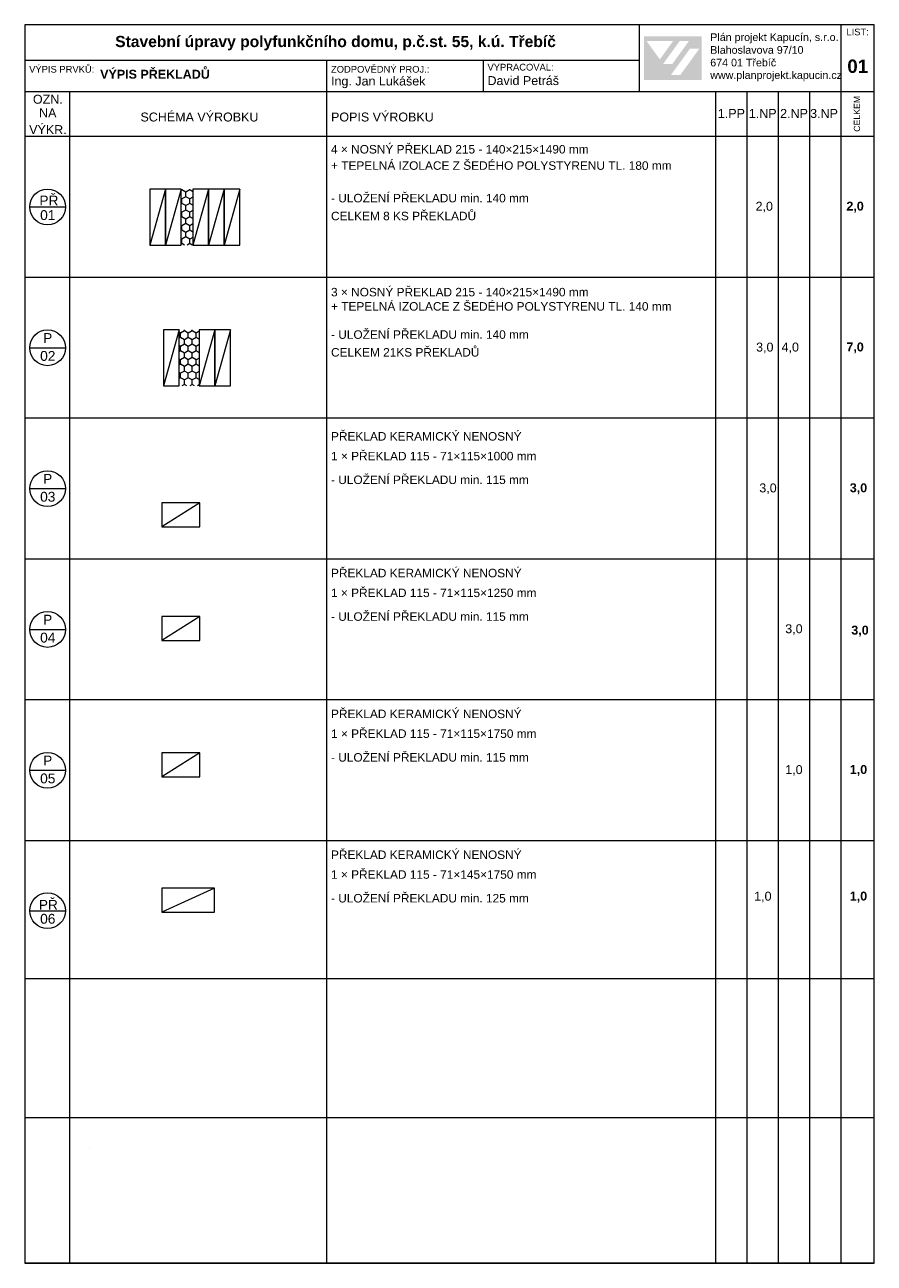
# Model space of a CAD drawing. Header units: millimetres. Extents: x 15381 to 191117, y -190522 to 367005.
# Tile 23 of 79: x 67117 to 86117, y 22481 to 50181. Entities that reach past the tile are written whole.
import ezdxf

# ---------------------------------------------------------------- set-up
doc = ezdxf.new("R2010")
doc.units = ezdxf.units.MM
doc.header["$MEASUREMENT"] = 0
doc.linetypes.add('Wipeout_Contour', pattern=[1000, 0, -1000])
doc.styles.add('GENEROVANÝ_STYL_1', font='txt')
doc.styles.add('GENEROVANÝ_STYL_2', font='txt')

msp = doc.modelspace()

# ---------------------------------------------------------------- hatches: boundary and pattern name
at = {"linetype": 'Continuous', "lineweight": 13}
h = msp.add_hatch(color=1, dxfattribs=at)
h.paths.add_polyline_path([(80965.1, 48948.7), (82255.5, 48948.7), (82255.5, 49922.2), (80965.1, 49922.2)])
h.paths.add_polyline_path([(81024.4, 49819.2), (81619.5, 49818.2), (81322.2, 49407)], flags=0)
h.paths.add_polyline_path([(81394.9, 49302.3), (81768.7, 49819.8), (81974.3, 49819.8), (81600.4, 49301.2)], flags=0)
h.paths.add_polyline_path([(81781.2, 49058.5), (81571.6, 49058.5), (81994.1, 49644.1), (82203.6, 49644.1)], flags=0)
at = {"linetype": 'Continuous', "lineweight": 20}
h = msp.add_hatch(dxfattribs=at)
h.set_pattern_fill('Šestiúhelníky_0001', color=8, style=0, pattern_type=2)
h.set_pattern_definition([(90, (66475.78, 190185.73), (-173.20508, 0), [100, -200]), (90, (66389.17, 190335.73), (-173.20508, 0), [100, -200]), (150, (66475.78, 190285.73), (86.60254, 150), [100, -200]), (150, (66302.57, 190285.73), (86.60254, 150), [100, -200]), (210, (66475.78, 190185.73), (-86.60254, 150), [100, -200]), (210, (66302.57, 190185.73), (-86.60254, 150), [100, -200])])
h.paths.add_polyline_path([(70617.4, 46504.7), (70617.4, 45254.7), (70875.8, 45254.7), (70875.8, 46504.7)])
h = msp.add_hatch(dxfattribs=at)
h.set_pattern_fill('Šestiúhelníky_0001', color=8, style=0, pattern_type=2)
h.set_pattern_definition([(90, (66617.4, 190185.73), (-173.20508, 0), [100, -200]), (90, (66530.8, 190335.73), (-173.20508, 0), [100, -200]), (150, (66617.4, 190285.73), (86.60254, 150), [100, -200]), (150, (66444.2, 190285.73), (86.60254, 150), [100, -200]), (210, (66617.4, 190185.73), (-86.60254, 150), [100, -200]), (210, (66444.2, 190185.73), (-86.60254, 150), [100, -200])])
h.paths.add_polyline_path([(70569.3, 43354.7), (70569.3, 42104.7), (71017.4, 42104.7), (71017.4, 43354.7)])

# ---------------------------------------------------------------- linework, layer by layer
at = {"color": 7, "linetype": 'Continuous', "lineweight": 20}
for p, q in [((86117.4, 50180.7), (67117.4, 50180.7)), ((67117.4, 50180.7), (67117.4, 22480.7)), ((80867.4, 48680.7), (80867.4, 50180.7)), ((85367.4, 50180.7), (85367.4, 48680.7)), ((86117.4, 22480.7), (86117.4, 50180.7)), ((80867.4, 49380.7), (67117.4, 49380.7)), ((73867.4, 49380.7), (73867.4, 48680.7)), ((77367.4, 49380.7), (77367.4, 48680.7)), ((86117.4, 48680.7), (67117.4, 48680.7)), ((68117.4, 48680.7), (68117.4, 47680.7)), ((73867.4, 48680.7), (73867.4, 47680.7)), ((82567.4, 48680.7), (82567.4, 47680.7)), ((83267.4, 48680.7), (83267.4, 47680.7)), ((83967.4, 48680.7), (83967.4, 47680.7)), ((84667.4, 48680.7), (84667.4, 47680.7)), ((85367.4, 48680.7), (85367.4, 47680.7)), ((83567.4, 47680.7), (67117.4, 47680.7)), ((68117.4, 47680.7), (68117.4, 22480.7)), ((73867.4, 47680.7), (73867.4, 22480.7)), ((82567.4, 47680.7), (82567.4, 22480.7)), ((83267.4, 47680.7), (83267.4, 22480.7)), ((86117.4, 47680.7), (83567.4, 47680.7)), ((83967.4, 47680.7), (83967.4, 22480.7)), ((84667.4, 47680.7), (84667.4, 22480.7)), ((85367.4, 47680.7), (85367.4, 22480.7)), ((70267.4, 46504.7), (69917.4, 45254.7)), ((70617.4, 46504.7), (70267.4, 45254.7)), ((71225.8, 46504.7), (70875.8, 45254.7)), ((71575.8, 46504.7), (71225.8, 45254.7)), ((71925.8, 46504.7), (71575.8, 45254.7)), ((67228, 46105.7), (68028, 46105.7)), ((86117.4, 44530.7), (67117.4, 44530.7)), ((70569.3, 43354.7), (70219.3, 42104.7)), ((71367.4, 43354.7), (71017.4, 42104.7)), ((71717.4, 43354.7), (71367.4, 42104.7)), ((67228, 42955.7), (68028, 42955.7)), ((86117.4, 41380.7), (67117.4, 41380.7)), ((67228, 39805.7), (68028, 39805.7)), ((71031.2, 39489.7), (70183.7, 38954.7)), ((86117.4, 38230.7), (67117.4, 38230.7)), ((71031.2, 36946.3), (70183.7, 36411.3)), ((67228, 36655.7), (68028, 36655.7)), ((86117.4, 35080.7), (67117.4, 35080.7)), ((71031.2, 33898.1), (70183.7, 33363.1)), ((67228, 33505.7), (68028, 33505.7)), ((86117.4, 31930.7), (67117.4, 31930.7)), ((71363.9, 30871), (70183.7, 30336)), ((67228, 30366.1), (68028, 30366.1)), ((86117.4, 28840.3), (67117.4, 28840.3)), ((86117.4, 25735.6), (67117.4, 25735.6)), ((67117.4, 22480.7), (86117.4, 22480.7)), ((86117.4, 22480.7), (67117.4, 22480.7)), ((86117.4, 22480.7), (73867.4, 22480.7))]:
    msp.add_line(p, q, dxfattribs=at)
at = {"color": 254, "linetype": 'Wipeout_Contour', "lineweight": 0, "true_color": 0xe8e8e8}
msp.add_line((68562.3, 25038.4), (68562.3, 24765.3), dxfattribs=at)
at = {"color": 7, "linetype": 'Continuous', "lineweight": 20, "flags": 128}
for points in [[(69917.4, 45254.7), (70267.4, 45254.7), (70267.4, 46504.7), (69917.4, 46504.7)], [(70267.4, 45254.7), (70617.4, 45254.7), (70617.4, 46504.7), (70267.4, 46504.7)], [(70875.8, 45254.7), (71225.8, 45254.7), (71225.8, 46504.7), (70875.8, 46504.7)], [(71225.8, 45254.7), (71575.8, 45254.7), (71575.8, 46504.7), (71225.8, 46504.7)], [(71575.8, 45254.7), (71925.8, 45254.7), (71925.8, 46504.7), (71575.8, 46504.7)], [(70219.3, 42104.7), (70569.3, 42104.7), (70569.3, 43354.7), (70219.3, 43354.7)], [(71017.4, 42104.7), (71367.4, 42104.7), (71367.4, 43354.7), (71017.4, 43354.7)], [(71367.4, 42104.7), (71717.4, 42104.7), (71717.4, 43354.7), (71367.4, 43354.7)], [(70183.7, 38954.7), (71031.2, 38954.7), (71031.2, 39489.7), (70183.7, 39489.7)], [(70183.7, 36411.3), (71031.2, 36411.3), (71031.2, 36946.3), (70183.7, 36946.3)], [(70183.7, 33363.1), (71031.2, 33363.1), (71031.2, 33898.1), (70183.7, 33898.1)], [(70183.7, 30336), (71363.9, 30336), (71363.9, 30871), (70183.7, 30871)]]:
    msp.add_lwpolyline(points, close=True, dxfattribs=at)
at = {"color": 7, "linetype": 'Continuous', "lineweight": 20}
for centre in [(67628, 46105.7), (67628, 42955.7), (67628, 39805.7), (67628, 36655.7), (67628, 33505.7), (67628, 30366.1)]:
    msp.add_circle(centre, 400, dxfattribs=at)

# ---------------------------------------------------------------- texts
at = {"color": 7, "linetype": 'Continuous', "lineweight": 20, "attachment_point": 7}
for s, insert, char_height, style in [('\\A1;{\\pql;\\fArial|b1|i0|c238|p38;Stavební úpravy polyfunkčního domu, p.č.st. 55, k.ú. Třebíč}', (69139.9, 49606.3), 250, 'GENEROVANÝ_STYL_2'), ('\\A1;{\\pql;\\fArial|b0|i0|c238|p38;Plán projekt Kapucín, s.r.o.}', (82449.6, 49765.7), 171.134, 'GENEROVANÝ_STYL_1'), ('\\A1;{\\pql;\\fArial|b0|i0|c238|p38;LIST:}', (85495.5, 49942.7), 150, 'GENEROVANÝ_STYL_1'), ('\\A1;{\\pql;\\fArial|b0|i0|c238|p38;Blahoslavova 97/10}', (82449.6, 49529.6), 171.134, 'GENEROVANÝ_STYL_1'), ('\\A1;{\\pql;\\fArial|b0|i0|c238|p38;VÝPIS PRVKŮ:}', (67216.5, 49108), 150, 'GENEROVANÝ_STYL_1'), ('\\A1;{\\pql;\\fArial|b0|i0|c238|p38;ZODPOVĚDNÝ PROJ.:}', (73967.4, 49108), 150, 'GENEROVANÝ_STYL_1'), ('\\A1;{\\pql;\\fArial|b0|i0|c238|p38;VYPRACOVAL:}', (77467.4, 49155.4), 150, 'GENEROVANÝ_STYL_1'), ('\\A1;{\\pql;\\fArial|b0|i0|c238|p38;674 01 Třebíč}', (82449.6, 49247), 171.134, 'GENEROVANÝ_STYL_1'), ('\\A1;{\\pql;\\fArial|b1|i0|c238|p38;01}', (85514.7, 49098.6), 300, 'GENEROVANÝ_STYL_2'), ('\\A1;{\\pql;\\fArial|b1|i0|c238|p38;VÝPIS PŘEKLADŮ}', (68803.3, 48971.8), 200, 'GENEROVANÝ_STYL_2'), ('\\A1;{\\pql;\\fArial|b0|i0|c238|p38;David Petráš}', (77467.4, 48829.2), 200, 'GENEROVANÝ_STYL_1'), ('\\A1;{\\pql;\\fArial|b0|i0|c238|p38;www.planprojekt.kapucin.cz}', (82449.6, 48918.1), 171, 'GENEROVANÝ_STYL_1'), ('\\A1;{\\pql;\\fArial|b0|i0|c238|p38;Ing. Jan Lukášek}', (73967.4, 48762.5), 200, 'GENEROVANÝ_STYL_1'), ('\\A1;{\\pql;\\fArial|b0|i0|c238|p38;OZN.}', (67299.7, 48412), 200, 'GENEROVANÝ_STYL_1'), ('\\A1;{\\pql;\\fArial|b0|i0|c238|p38;NA}', (67437.8, 48109.6), 200, 'GENEROVANÝ_STYL_1'), ('\\A1;{\\pql;\\fArial|b0|i0|c238|p38;SCHÉMA VÝROBKU}', (69705.1, 48014.7), 200, 'GENEROVANÝ_STYL_1'), ('\\A1;{\\pql;\\fArial|b0|i0|c238|p38;POPIS VÝROBKU}', (73967.4, 48014.7), 200, 'GENEROVANÝ_STYL_1'), ('\\A1;{\\pql;\\fArial|b0|i0|c238|p38;1.PP}', (82620.3, 48097.8), 200, 'GENEROVANÝ_STYL_1'), ('\\A1;{\\pql;\\fArial|b0|i0|c238|p38;1.NP}', (83312.9, 48097.8), 200, 'GENEROVANÝ_STYL_1'), ('\\A1;{\\pql;\\fArial|b0|i0|c238|p38;2.NP}', (84012.9, 48097.8), 200, 'GENEROVANÝ_STYL_1'), ('\\A1;{\\pql;\\fArial|b0|i0|c238|p38;3\\fArial|b0|i0|c238|p38;.NP}', (84684.1, 48094.4), 200, 'GENEROVANÝ_STYL_1'), ('\\A1;{\\pql;\\fArial|b0|i0|c238|p38;VÝKR.}', (67216.5, 47735.2), 200, 'GENEROVANÝ_STYL_1'), ('\\A1;{\\pql;\\fArial|b0|i0|c238|p38;4\\fArial|b0|i0|c238|p38; × NOSNÝ PŘEKLAD 215 - 140×215×1490 mm}', (73967.4, 47298.6), 190, 'GENEROVANÝ_STYL_1'), ('\\A1;{\\pql;\\fArial|b0|i0|c238|p38;+ TEPELNÁ IZOLACE Z ŠEDÉHO POLYSTYRENU TL. \\fArial|b0|i0|c238|p38;18\\fArial|b0|i0|c238|p38;0 mm}', (73967.4, 46934.2), 190, 'GENEROVANÝ_STYL_1'), ('\\A1;{\\pql;\\fArial|b0|i0|c238|p38;P\\fArial|b0|i0|c238|p38;Ř}', (67444.1, 46139.1), 220, 'GENEROVANÝ_STYL_1'), ('\\A1;{\\pql;\\fArial|b0|i0|c238|p38;- ULOŽENÍ PŘEKLADU min. 1\\fArial|b0|i0|c238|p38;40\\fArial|b0|i0|c238|p38; mm}', (73967.4, 46205.4), 190, 'GENEROVANÝ_STYL_1'), ('\\A1;{\\pql;\\fArial|b0|i0|c238|p38;01}', (67461, 45811), 220, 'GENEROVANÝ_STYL_1'), ('\\A1;{\\pql;\\fArial|b0|i0|c238|p38;CELKEM 8 KS\\fArial|b0|i0|c238|p38; PŘEKLADŮ}', (73967.4, 45805.9), 190, 'GENEROVANÝ_STYL_1'), ('\\A1;{\\pql;\\fArial|b0|i0|c238|p38;2\\fArial|b0|i0|c238|p38;,0}', (83463.2, 45984.4), 200, 'GENEROVANÝ_STYL_1'), ('\\A1;{\\pql;\\fArial|b1|i0|c238|p38;2\\fArial|b1|i0|c238|p38;,0}', (85494.8, 45979.5), 200, 'GENEROVANÝ_STYL_2'), ('\\A1;{\\pql;\\fArial|b0|i0|c238|p38;3\\fArial|b0|i0|c238|p38; × NOSNÝ PŘEKLAD 215 - 140×215×1490 mm}', (73967.4, 44103), 190, 'GENEROVANÝ_STYL_1'), ('\\A1;{\\pql;\\fArial|b0|i0|c238|p38;+ TEPELNÁ IZOLACE Z ŠEDÉHO POLYSTYRENU TL. \\fArial|b0|i0|c238|p38;14\\fArial|b0|i0|c238|p38;0 mm}', (73967.4, 43784.2), 190, 'GENEROVANÝ_STYL_1'), ('\\A1;{\\pql;\\fArial|b0|i0|c238|p38;P}', (67527.4, 43064.5), 220, 'GENEROVANÝ_STYL_1'), ('\\A1;{\\pql;\\fArial|b0|i0|c238|p38;- ULOŽENÍ PŘEKLADU min. 1\\fArial|b0|i0|c238|p38;40\\fArial|b0|i0|c238|p38; mm}', (73967.4, 43154.2), 190, 'GENEROVANÝ_STYL_1'), ('\\A1;{\\pql;\\fArial|b0|i0|c238|p38;CELKEM \\fArial|b0|i0|c238|p38;21\\fArial|b0|i0|c238|p38;KS PŘEKLADŮ}', (73967.4, 42756.9), 190, 'GENEROVANÝ_STYL_1'), ('\\A1;{\\pql;\\fArial|b0|i0|c238|p38;3\\fArial|b0|i0|c238|p38;,0}', (83475.2, 42834.4), 200, 'GENEROVANÝ_STYL_1'), ('\\A1;{\\pql;\\fArial|b0|i0|c238|p38;4\\fArial|b0|i0|c238|p38;,0}', (84044.8, 42834.4), 200, 'GENEROVANÝ_STYL_1'), ('\\A1;{\\pql;\\fArial|b1|i0|c238|p38;7\\fArial|b1|i0|c238|p38;,0}', (85494.8, 42829.5), 200, 'GENEROVANÝ_STYL_2'), ('\\A1;{\\pql;\\fArial|b0|i0|c238|p38;02}', (67461, 42661), 220, 'GENEROVANÝ_STYL_1'), ('\\A1;{\\pql;\\fArial|b0|i0|c238|p38;PŘEKLAD KERAMICKÝ NENOSNÝ}', (73967.4, 40877.8), 190, 'GENEROVANÝ_STYL_1'), ('\\A1;{\\pql;\\fArial|b0|i0|c238|p38;1 × PŘEKLAD 115 - 71×115×1000 mm}', (73967.4, 40435.6), 190, 'GENEROVANÝ_STYL_1'), ('\\A1;{\\pql;\\fArial|b0|i0|c238|p38;P}', (67527.4, 39914.5), 220, 'GENEROVANÝ_STYL_1'), ('\\A1;{\\pql;\\fArial|b0|i0|c238|p38;- ULOŽENÍ PŘEKLADU min. 1\\fArial|b0|i0|c238|p38;1\\fArial|b0|i0|c238|p38;5 mm}', (73967.4, 39905.4), 190, 'GENEROVANÝ_STYL_1'), ('\\A1;{\\pql;\\fArial|b0|i0|c238|p38;03}', (67461, 39510.8), 220, 'GENEROVANÝ_STYL_1'), ('\\A1;{\\pql;\\fArial|b0|i0|c238|p38;3,0}', (83547.1, 39684.3), 200, 'GENEROVANÝ_STYL_1'), ('\\A1;{\\pql;\\fArial|b1|i0|c238|p38;3,0}', (85570.7, 39679.5), 200, 'GENEROVANÝ_STYL_2'), ('\\A1;{\\pql;\\fArial|b0|i0|c238|p38;PŘEKLAD KERAMICKÝ NENOSNÝ}', (73967.4, 37819.5), 190, 'GENEROVANÝ_STYL_1'), ('\\A1;{\\pql;\\fArial|b0|i0|c238|p38;1 × PŘEKLAD 115 - 71×115×1\\fArial|b0|i0|c238|p38;25\\fArial|b0|i0|c238|p38;0 mm}', (73967.4, 37377.3), 190, 'GENEROVANÝ_STYL_1'), ('\\A1;{\\pql;\\fArial|b0|i0|c238|p38;P}', (67527.4, 36764.5), 220, 'GENEROVANÝ_STYL_1'), ('\\A1;{\\pql;\\fArial|b0|i0|c238|p38;- ULOŽENÍ PŘEKLADU min. 1\\fArial|b0|i0|c238|p38;1\\fArial|b0|i0|c238|p38;5 mm}', (73967.4, 36847.1), 190, 'GENEROVANÝ_STYL_1'), ('\\A1;{\\pql;\\fArial|b0|i0|c238|p38;04}', (67461, 36361), 220, 'GENEROVANÝ_STYL_1'), ('\\A1;{\\pql;\\fArial|b0|i0|c238|p38;3\\fArial|b0|i0|c238|p38;,0}', (84127.2, 36534.3), 200, 'GENEROVANÝ_STYL_1'), ('\\A1;{\\pql;\\fArial|b1|i0|c238|p38;3\\fArial|b1|i0|c238|p38;,0}', (85604.6, 36495.6), 200, 'GENEROVANÝ_STYL_2'), ('\\A1;{\\pql;\\fArial|b0|i0|c238|p38;PŘEKLAD KERAMICKÝ NENOSNÝ}', (73967.4, 34669.5), 190, 'GENEROVANÝ_STYL_1'), ('\\A1;{\\pql;\\fArial|b0|i0|c238|p38;1 × PŘEKLAD 115 - 71×115×1\\fArial|b0|i0|c238|p38;7\\fArial|b0|i0|c238|p38;50 mm}', (73967.4, 34227.3), 190, 'GENEROVANÝ_STYL_1'), ('\\A1;{\\pql;\\fArial|b0|i0|c238|p38;P}', (67527.4, 33614.5), 220, 'GENEROVANÝ_STYL_1'), ('\\A1;{\\pql;\\fArial|b0|i0|c238|p38;- ULOŽENÍ PŘEKLADU min. 1\\fArial|b0|i0|c238|p38;1\\fArial|b0|i0|c238|p38;5 mm}', (73967.4, 33697.1), 190, 'GENEROVANÝ_STYL_1'), ('\\A1;{\\pql;\\fArial|b0|i0|c238|p38;1\\fArial|b0|i0|c238|p38;,0}', (84127.2, 33384.3), 200, 'GENEROVANÝ_STYL_1'), ('\\A1;{\\pql;\\fArial|b1|i0|c238|p38;1\\fArial|b1|i0|c238|p38;,0}', (85570.7, 33379.5), 200, 'GENEROVANÝ_STYL_2'), ('\\A1;{\\pql;\\fArial|b0|i0|c238|p38;05}', (67461, 33211), 220, 'GENEROVANÝ_STYL_1'), ('\\A1;{\\pql;\\fArial|b0|i0|c238|p38;PŘEKLAD KERAMICKÝ NENOSNÝ}', (73967.4, 31519.5), 190, 'GENEROVANÝ_STYL_1'), ('\\A1;{\\pql;\\fArial|b0|i0|c238|p38;1 × PŘEKLAD 115 - 71×1\\fArial|b0|i0|c238|p38;4\\fArial|b0|i0|c238|p38;5×1750 mm}', (73967.4, 31077.3), 190, 'GENEROVANÝ_STYL_1'), ('\\A1;{\\pql;\\fArial|b0|i0|c238|p38;- ULOŽENÍ PŘEKLADU min. 1\\fArial|b0|i0|c238|p38;2\\fArial|b0|i0|c238|p38;5 mm}', (73967.4, 30547.1), 190, 'GENEROVANÝ_STYL_1'), ('\\A1;{\\pql;\\fArial|b0|i0|c238|p38;1\\fArial|b0|i0|c238|p38;,0}', (83432.1, 30553), 200, 'GENEROVANÝ_STYL_1'), ('\\A1;{\\pql;\\fArial|b1|i0|c238|p38;1\\fArial|b1|i0|c238|p38;,0}', (85570.7, 30548.2), 200, 'GENEROVANÝ_STYL_2'), ('\\A1;{\\pql;\\fArial|b0|i0|c238|p38;P\\fArial|b0|i0|c238|p38;Ř}', (67431.1, 30387.7), 220, 'GENEROVANÝ_STYL_1'), ('\\A1;{\\pql;\\fArial|b0|i0|c238|p38;0\\fArial|b0|i0|c238|p38;6}', (67461, 30071.4), 220, 'GENEROVANÝ_STYL_1')]:
    msp.add_mtext(s, dxfattribs=dict(at, insert=insert, char_height=char_height, style=style))
at = {"color": 7, "linetype": 'Continuous', "lineweight": 20, "insert": (85802.7, 47786.4), "char_height": 140, "attachment_point": 7, "rotation": 90, "style": 'GENEROVANÝ_STYL_1'}
msp.add_mtext('\\A1;{\\pql;\\fArial|b0|i0|c238|p38;CELKEM}', dxfattribs=at)

doc.saveas('drawing.dxf')
